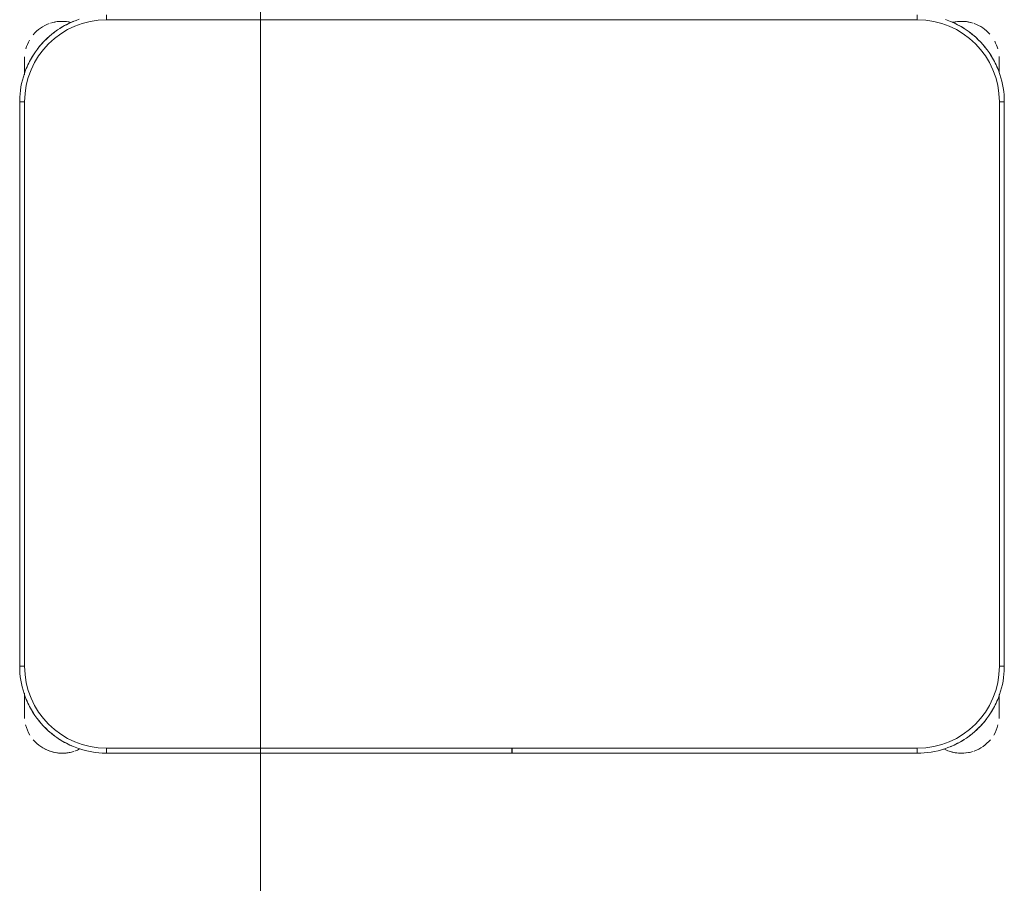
# Model space of a CAD drawing. Header units: metres. Extents: x 3 to 42.2, y -72.9 to -48.7.
# Tile 63 of 189: x 37.4 to 38, y -59.1 to -58.6. Entities that reach past the tile are written whole.
import ezdxf

# ---------------------------------------------------------------- set-up
doc = ezdxf.new("R2010")
doc.units = ezdxf.units.M
doc.layers.add('I-FURN', color=7, linetype='Continuous', lineweight=18)
doc.layers.add('M-EQPM-IDEN', color=1, linetype='Continuous', lineweight=9, true_color=0xff0000)

# ---------------------------------------------------------------- blocks, each defined once
blk = doc.blocks.new('ConjuntoParaAlunoTamanho6 - CJA06_ConjuntoParaAlunoTamanho6-V33-1PAV')
at = {"layer": 'I-FURN', "color": 253, "true_color": 0xaaaaaa}
for p, q in [((-0.247, 0.06497), (-0.247, 0.06197)), ((0.247, 0.06497), (0.247, 0.06197)), ((-0.29713, 0.03797), (-0.29713, 0.02828)), ((-0.29713, 0.02878), (-0.29713, 0.03797)), ((0.29687, 0.03797), (0.29687, 0.03323)), ((0.29687, 0.03312), (0.29687, 0.03797)), ((0.29687, 0.03299), (0.29687, 0.02961)), ((-0.3, 0.01197), (-0.3, -0.33203)), ((-0.3, 0.01197), (-0.297, 0.01197)), ((-0.3, 0.01197), (-0.3, -0.33203)), ((0.3, 0.01197), (0.297, 0.01197)), ((0.3, -0.33203), (0.3, 0.01197)), ((0.3, -0.33203), (0.3, 0.01197)), ((-0.3, -0.33203), (-0.297, -0.33203)), ((0.3, -0.33203), (0.297, -0.33203)), ((-0.29713, -0.34835), (-0.29713, -0.35312)), ((-0.29713, -0.34868), (-0.29713, -0.36203)), ((0.29687, -0.35312), (0.29687, -0.3492)), ((0.29687, -0.36203), (0.29687, -0.34961)), ((-0.29713, -0.35705), (-0.29713, -0.36203)), ((0.29687, -0.36203), (0.29687, -0.35705)), ((-0.247, -0.38503), (-0.247, -0.38203)), ((-0.00005, -0.38203), (-0.00005, -0.38503)), ((0.00005, -0.38503), (0.00005, -0.38203)), ((0.247, -0.38503), (0.247, -0.38203)), ((-0.247, -0.38503), (-0.00005, -0.38503)), ((-0.247, -0.38503), (-0.00005, -0.38503)), ((0.00005, -0.38503), (0.247, -0.38503)), ((0.00005, -0.38503), (0.247, -0.38503))]:
    blk.add_line(p, q, dxfattribs=at)
at = {"layer": 'I-FURN', "color": 253, "true_color": 0xaaaaaa, "flags": 128}
for points in [[(-0.26367, 0.06228), (-0.26567, 0.06157), (-0.26764, 0.06078), (-0.26957, 0.05992), (-0.27147, 0.05898), (-0.27333, 0.05796), (-0.27515, 0.05687), (-0.27693, 0.05571), (-0.27865, 0.05448), (-0.28033, 0.05318), (-0.28195, 0.05181), (-0.28351, 0.05038), (-0.28502, 0.04889), (-0.28647, 0.04734), (-0.28785, 0.04574), (-0.28917, 0.04407), (-0.29042, 0.04236), (-0.2916, 0.0406), (-0.29271, 0.0388), (-0.29374, 0.03695), (-0.29471, 0.03506), (-0.29559, 0.03313), (-0.2964, 0.03117), (-0.29713, 0.02918), (-0.29777, 0.02716), (-0.29834, 0.02512), (-0.29883, 0.02306), (-0.29923, 0.02097), (-0.29955, 0.01888), (-0.29978, 0.01677), (-0.29993, 0.01466), (-0.3, 0.01254), (-0.3, 0.01197)], [(0.247, 0.06197), (0.1235, 0.06197), (0, 0.06197), (-0.1235, 0.06197), (-0.247, 0.06197)], [(-0.247, 0.06197), (-0.1235, 0.06197), (0, 0.06197), (0.1235, 0.06197), (0.247, 0.06197)], [(0.3, 0.01197), (0.29996, 0.01409), (0.29983, 0.0162), (0.29962, 0.01831), (0.29932, 0.02041), (0.29894, 0.0225), (0.29848, 0.02456), (0.29794, 0.02661), (0.29731, 0.02864), (0.2966, 0.03064), (0.29582, 0.03261), (0.29495, 0.03454), (0.29401, 0.03644), (0.29299, 0.0383), (0.2919, 0.04012), (0.29074, 0.04189), (0.28951, 0.04362), (0.28821, 0.04529), (0.28685, 0.04691), (0.28542, 0.04848), (0.28393, 0.04999), (0.28238, 0.05143), (0.28077, 0.05282), (0.27911, 0.05413), (0.2774, 0.05538), (0.27564, 0.05656), (0.27383, 0.05767), (0.27198, 0.05871), (0.27009, 0.05967), (0.26816, 0.06056), (0.2662, 0.06136), (0.26421, 0.06209)], [(-0.29713, 0.03797), (-0.29713, 0.03796), (-0.29713, 0.03792), (-0.29713, 0.03785), (-0.29713, 0.03775), (-0.29713, 0.03763), (-0.29713, 0.03748), (-0.29713, 0.03731), (-0.29713, 0.03711), (-0.29713, 0.03688), (-0.29713, 0.03663), (-0.29713, 0.03635), (-0.29713, 0.03605), (-0.29713, 0.03572), (-0.29713, 0.03537), (-0.29713, 0.035), (-0.29713, 0.03461), (-0.29713, 0.03419), (-0.29713, 0.03375), (-0.29713, 0.03329), (-0.29713, 0.03282), (-0.29713, 0.03232), (-0.29713, 0.0318), (-0.29713, 0.03127), (-0.29713, 0.03072), (-0.29713, 0.03016), (-0.29713, 0.02958), (-0.29713, 0.02898)], [(0.29687, 0.03), (0.29687, 0.03057), (0.29687, 0.03112), (0.29687, 0.03166), (0.29687, 0.03218), (0.29687, 0.03268), (0.29687, 0.03317), (0.29687, 0.03363), (0.29687, 0.03407), (0.29687, 0.0345), (0.29687, 0.0349), (0.29687, 0.03528), (0.29687, 0.03563), (0.29687, 0.03596), (0.29687, 0.03627), (0.29687, 0.03656), (0.29687, 0.03682), (0.29687, 0.03705), (0.29687, 0.03726), (0.29687, 0.03744), (0.29687, 0.0376), (0.29687, 0.03772), (0.29687, 0.03783), (0.29687, 0.0379), (0.29687, 0.03795), (0.29687, 0.03797)], [(-0.297, 0.01197), (-0.297, -0.07403), (-0.297, -0.16003), (-0.297, -0.24603), (-0.297, -0.33203)], [(-0.297, -0.33203), (-0.297, -0.24603), (-0.297, -0.16003), (-0.297, -0.07403), (-0.297, 0.01197)], [(0.297, -0.33203), (0.297, -0.24603), (0.297, -0.16003), (0.297, -0.07403), (0.297, 0.01197)], [(0.297, 0.01197), (0.297, -0.07403), (0.297, -0.16003), (0.297, -0.24603), (0.297, -0.33203)], [(-0.3, -0.33203), (-0.29996, -0.33415), (-0.29983, -0.33627), (-0.29962, -0.33838), (-0.29932, -0.34048), (-0.29894, -0.34256), (-0.29848, -0.34463), (-0.29794, -0.34668), (-0.29731, -0.34871), (-0.2966, -0.3507), (-0.29582, -0.35267), (-0.29495, -0.35461), (-0.29401, -0.35651), (-0.29299, -0.35837), (-0.2919, -0.36019), (-0.29074, -0.36196), (-0.28951, -0.36368), (-0.28821, -0.36536), (-0.28685, -0.36698), (-0.28542, -0.36855), (-0.28393, -0.37005), (-0.28238, -0.3715), (-0.28077, -0.37288), (-0.27911, -0.3742), (-0.2774, -0.37545), (-0.27564, -0.37663), (-0.27383, -0.37774), (-0.27198, -0.37878), (-0.27009, -0.37974), (-0.26816, -0.38062), (-0.2662, -0.38143), (-0.26421, -0.38216), (-0.2622, -0.38281), (-0.26015, -0.38338), (-0.25809, -0.38386), (-0.25601, -0.38426), (-0.25391, -0.38458), (-0.25181, -0.38482), (-0.24969, -0.38497), (-0.24757, -0.38503), (-0.247, -0.38503)], [(0.247, -0.38503), (0.24912, -0.38499), (0.25124, -0.38486), (0.25334, -0.38465), (0.25544, -0.38436), (0.25753, -0.38398), (0.2596, -0.38351), (0.26165, -0.38297), (0.26367, -0.38234), (0.26567, -0.38164), (0.26764, -0.38085), (0.26957, -0.37999), (0.27147, -0.37904), (0.27333, -0.37803), (0.27515, -0.37694), (0.27693, -0.37578), (0.27865, -0.37454), (0.28033, -0.37324), (0.28195, -0.37188), (0.28351, -0.37045), (0.28502, -0.36896), (0.28647, -0.36741), (0.28785, -0.3658), (0.28917, -0.36414), (0.29042, -0.36243), (0.2916, -0.36067), (0.29271, -0.35886), (0.29374, -0.35701), (0.29471, -0.35512), (0.29559, -0.3532), (0.2964, -0.35124), (0.29713, -0.34925), (0.29777, -0.34723), (0.29834, -0.34519), (0.29883, -0.34312), (0.29923, -0.34104), (0.29955, -0.33895), (0.29978, -0.33684), (0.29993, -0.33472), (0.3, -0.33261), (0.3, -0.33203)], [(-0.29713, -0.34907), (-0.29713, -0.34973), (-0.29713, -0.35038), (-0.29713, -0.35102), (-0.29713, -0.35165), (-0.29713, -0.35227), (-0.29713, -0.35288), (-0.29713, -0.35348), (-0.29713, -0.35406), (-0.29713, -0.35463), (-0.29713, -0.35518), (-0.29713, -0.35572), (-0.29713, -0.35624), (-0.29713, -0.35674), (-0.29713, -0.35722), (-0.29713, -0.35769), (-0.29713, -0.35813), (-0.29713, -0.35855), (-0.29713, -0.35895), (-0.29713, -0.35933), (-0.29713, -0.35969), (-0.29713, -0.36002), (-0.29713, -0.36033), (-0.29713, -0.36061), (-0.29713, -0.36087), (-0.29713, -0.36111), (-0.29713, -0.36131), (-0.29713, -0.3615), (-0.29713, -0.36165), (-0.29713, -0.36178), (-0.29713, -0.36188), (-0.29713, -0.36196), (-0.29713, -0.36201), (-0.29713, -0.36203)], [(0.29687, -0.36203), (0.29687, -0.36201), (0.29687, -0.36197), (0.29687, -0.36191), (0.29687, -0.36181), (0.29687, -0.36169), (0.29687, -0.36154), (0.29687, -0.36137), (0.29687, -0.36117), (0.29687, -0.36094), (0.29687, -0.36069), (0.29687, -0.36041), (0.29687, -0.36011), (0.29687, -0.35978), (0.29687, -0.35943), (0.29687, -0.35906), (0.29687, -0.35866), (0.29687, -0.35825), (0.29687, -0.35781), (0.29687, -0.35735), (0.29687, -0.35687), (0.29687, -0.35638), (0.29687, -0.35586), (0.29687, -0.35533), (0.29687, -0.35478), (0.29687, -0.35421), (0.29687, -0.35363), (0.29687, -0.35304), (0.29687, -0.35244), (0.29687, -0.35182), (0.29687, -0.35119), (0.29687, -0.35055), (0.29687, -0.3499)], [(-0.247, -0.38203), (-0.1235, -0.38203), (0, -0.38203), (0.1235, -0.38203), (0.247, -0.38203)], [(-0.00005, -0.38203), (-0.06179, -0.38203), (-0.12353, -0.38203), (-0.18526, -0.38203), (-0.247, -0.38203)], [(0.247, -0.38203), (0.18526, -0.38203), (0.12352, -0.38203), (0.06179, -0.38203), (0.00005, -0.38203)]]:
    blk.add_lwpolyline(points, dxfattribs=at)
at = {"layer": 'I-FURN', "color": 253, "true_color": 0xaaaaaa}
for centre, radius, start, end in [((-0.247, 0.01197), 0.05, 90, 180), ((-0.247, 0.01197), 0.05, 90, 180), ((-0.27413, 0.03797), 0.023, 76.78758, 108), ((-0.27413, 0.03797), 0.023, 76.40434, 104.46692), ((-0.247, 0.01197), 0.053, 112.5, 122.69993), ((0.247, 0.01197), 0.05, 360, 90), ((0.247, 0.01197), 0.05, 0, 90), ((0.247, 0.01197), 0.053, 57.30007, 67.5), ((0.247, 0.01197), 0.053, 57.30007, 67.5), ((0.27387, 0.03797), 0.023, 75.53308, 103.10319), ((0.27387, 0.03797), 0.023, 72, 102.57928), ((-0.27413, 0.03797), 0.023, 109.92744, 140.02309), ((-0.247, 0.01197), 0.053, 127.1607, 143.14964), ((0.247, 0.01197), 0.053, 37.1607, 53.14964), ((0.247, 0.01197), 0.053, 37.1607, 53.14964), ((0.27387, 0.03797), 0.023, 41.01944, 70.30683), ((-0.27413, 0.03797), 0.023, 149.97621, 164.34498), ((0.27387, 0.03797), 0.023, 15.73053, 28.0506), ((-0.27413, 0.03797), 0.023, 176.5669, 180), ((-0.247, 0.01197), 0.053, 147.30007, 157.5), ((0.247, 0.01197), 0.053, 22.5, 32.69993), ((0.247, 0.01197), 0.053, 22.5, 32.69993), ((0.27387, 0.03797), 0.023, 360, 4.00915), ((-0.247, -0.33203), 0.05, 180, 270), ((-0.247, -0.33203), 0.05, 180, 270), ((0.247, -0.33203), 0.05, 270, 360), ((0.247, -0.33203), 0.05, 270, 0), ((-0.247, -0.33203), 0.053, 202.5, 212.69993), ((0.247, -0.33203), 0.053, 327.30007, 337.5), ((0.247, -0.33203), 0.053, 327.30007, 337.5), ((-0.27413, -0.36203), 0.023, 180, 184.41224), ((-0.247, -0.33203), 0.053, 217.1607, 233.14964), ((0.247, -0.33203), 0.053, 307.1607, 323.14964), ((0.247, -0.33203), 0.053, 307.1607, 323.14964), ((0.27387, -0.36203), 0.023, 355.58784, 360), ((-0.27413, -0.36203), 0.023, 194.46313, 211.29748), ((0.27387, -0.36203), 0.023, 328.70279, 345.53679), ((-0.27413, -0.36203), 0.023, 220.15845, 250.98921), ((-0.247, -0.33203), 0.053, 237.30007, 247.5), ((0.247, -0.33203), 0.053, 292.5, 302.69993), ((0.247, -0.33203), 0.053, 292.5, 302.69993), ((0.27387, -0.36203), 0.023, 289.64716, 320.10645), ((-0.27413, -0.36203), 0.023, 241.29896, 288), ((-0.27413, -0.36203), 0.023, 289.64716, 297.85925), ((0.27387, -0.36203), 0.023, 242.37001, 250.98921), ((0.27387, -0.36203), 0.023, 243.53772, 288), ((-0.27413, -0.36203), 0.023, 255.53308, 284.46692), ((0.27387, -0.36203), 0.023, 255.53308, 284.46692)]:
    blk.add_arc(centre, radius, start, end, dxfattribs=at)
blk = doc.blocks.new('4 GRE - ESCOLA DE CINEMA E AUDIOVISUAL CINE REX R07_rvt-1-1PAV')
at = {"layer": 'I-FURN', "color": 253, "lineweight": 18, "true_color": 0xaaaaaa}
blk.add_blockref('ConjuntoParaAlunoTamanho6 - CJA06_ConjuntoParaAlunoTamanho6-V33-1PAV', (37.67274, -58.6463), dxfattribs=at)

msp = doc.modelspace()

# ---------------------------------------------------------------- linework, layer by layer
at = {"layer": 'M-EQPM-IDEN'}
msp.add_line((37.51956, -59.1681), (37.51956, -58.5231), dxfattribs=at)

# ---------------------------------------------------------------- block references
at = {"lineweight": 5}
msp.add_blockref('4 GRE - ESCOLA DE CINEMA E AUDIOVISUAL CINE REX R07_rvt-1-1PAV', (0, 0), dxfattribs=at)

doc.saveas('drawing.dxf')
